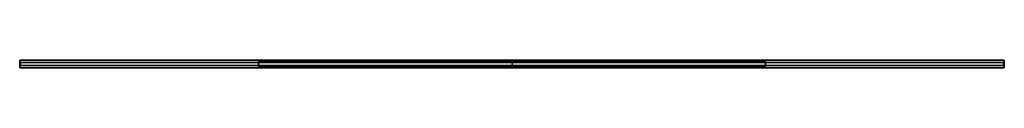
# Model space of a CAD drawing. Header units: millimetres. Extents: x -2050 to 2050, y -17 to 16.
import ezdxf

# ---------------------------------------------------------------- set-up
doc = ezdxf.new("R2010")
doc.units = ezdxf.units.MM
doc.header["$LTSCALE"] = 10
for name, color, linetype in [('--Tuebl1_BESCH_sich_laufhor_hilf', 1, 'Continuous'), ('--Tuebl1_BESCH_sich_laufhor_hilf_wnz', 1, 'Continuous'), ('--Tuebl2_BESCH_sich_laufhor_hilf', 1, 'Continuous'), ('--Tuebl2_BESCH_sich_laufhor_hilf_wnz', 1, 'Continuous'), ('3DD-cke-_BESCH_sich_laufhor_hilf', 1, 'Continuous'), ('3DD-cke-_BESCH_sich_laufhor_hilf_wnz', 1, 'Continuous')]:
    doc.layers.add(name, color=color, linetype=linetype)

msp = doc.modelspace()

# ---------------------------------------------------------------- linework, layer by layer
at = {"layer": '--Tuebl1_BESCH_sich_laufhor_hilf_wnz'}
msp.add_polyline3d([(0, -11, 24), (0, -11, 24), (0, -11, 24), (0, -11, 24), (0, -11, 24), (0, -11, 24), (0, 11, 24), (0, 11, 6), (0, -11, 6), (0, 11, 6), (-1055, 11, 6), (-1055, -11, 6), (-1055, 11, 6), (-1055, 11, 24), (-1055, -11, 24), (-1055, 11, 24), (0, 11, 24), (0, -11, 24), (0, -11, 6), (-1055, -11, 6), (-1055, -11, 24), (0, -11, 24)], dxfattribs=at)
at = {"layer": '--Tuebl2_BESCH_sich_laufhor_hilf_wnz'}
msp.add_polyline3d([(0, 11, 24), (0, 11, 24), (0, 11, 24), (0, 11, 24), (0, 11, 24), (0, 11, 24), (0, -11, 24), (0, -11, 6), (0, 11, 6), (0, -11, 6), (1055, -11, 6), (1055, 11, 6), (1055, -11, 6), (1055, -11, 24), (1055, 11, 24), (1055, -11, 24), (0, -11, 24), (0, 11, 24), (0, 11, 6), (1055, 11, 6), (1055, 11, 24), (0, 11, 24)], dxfattribs=at)
at = {"layer": '3DD-cke-_BESCH_sich_laufhor_hilf_wnz'}
for points in [[(2050, -16.5, 2368), (2050, -16.5, 2368), (2050, -16.5, 2368), (2050, -16.5, 2368), (2050, -16.5, 2368), (2050, -16.5, 2368), (2050, 16.5, 2368), (2050, 16.5, 2335), (2050, -16.5, 2335), (2050, 16.5, 2335), (-2050, 16.5, 2335), (-2050, -16.5, 2335), (-2050, 16.5, 2335), (-2050, 16.5, 2368), (-2050, -16.5, 2368), (-2050, 16.5, 2368), (2050, 16.5, 2368), (2050, -16.5, 2368), (2050, -16.5, 2335), (-2050, -16.5, 2335), (-2050, -16.5, 2368), (2050, -16.5, 2368)], [(2046.5, -6.5, 2322.5), (2046.5, -6.5, 2322.5), (2046.5, -6.5, 2322.5), (2046.5, -6.5, 2322.5), (2046.5, -6.5, 2322.5), (2046.5, -6.5, 2322.5), (2046.5, 6.5, 2322.5), (2046.5, 6.5, 2320.5), (2046.5, -6.5, 2320.5), (2046.5, 6.5, 2320.5), (-2046.5, 6.5, 2320.5), (-2046.5, -6.5, 2320.5), (-2046.5, 6.5, 2320.5), (-2046.5, 6.5, 2322.5), (-2046.5, -6.5, 2322.5), (-2046.5, 6.5, 2322.5), (2046.5, 6.5, 2322.5), (2046.5, -6.5, 2322.5), (2046.5, -6.5, 2320.5), (-2046.5, -6.5, 2320.5), (-2046.5, -6.5, 2322.5), (2046.5, -6.5, 2322.5)]]:
    msp.add_polyline3d(points, dxfattribs=at)

# ---------------------------------------------------------------- meshes
at = {"layer": '--Tuebl1_BESCH_sich_laufhor_hilf'}
mesh = msp.add_polymesh((6, 3), dxfattribs=at)
for k, corner in enumerate([(-1055, -11, 24), (-1055, 11, 24), (-1055, 11, 24), (0, -11, 24), (0, 11, 24), (0, 11, 24), (0, -11, 6), (0, 11, 6), (0, 11, 24), (-1055, -11, 6), (-1055, 11, 6), (-1055, 11, 24), (-1055, -11, 6), (-1055, -11, 6), (-1055, -11, 24), (0, -11, 6), (0, -11, 6), (0, -11, 24)]):
    mesh.set_mesh_vertex(divmod(k, 3), corner)
at = {"layer": '--Tuebl2_BESCH_sich_laufhor_hilf'}
mesh = msp.add_polymesh((6, 3), dxfattribs=at)
for k, corner in enumerate([(1055, 11, 24), (1055, -11, 24), (1055, -11, 24), (0, 11, 24), (0, -11, 24), (0, -11, 24), (0, 11, 6), (0, -11, 6), (0, -11, 24), (1055, 11, 6), (1055, -11, 6), (1055, -11, 24), (1055, 11, 6), (1055, 11, 6), (1055, 11, 24), (0, 11, 6), (0, 11, 6), (0, 11, 24)]):
    mesh.set_mesh_vertex(divmod(k, 3), corner)
at = {"layer": '3DD-cke-_BESCH_sich_laufhor_hilf'}
mesh = msp.add_polymesh((6, 3), dxfattribs=at)
for k, corner in enumerate([(-2050, -16.5, 2368), (-2050, -16.5, 2368), (-2050, 16.5, 2368), (2050, -16.5, 2368), (2050, -16.5, 2368), (2050, 16.5, 2368), (2050, -16.5, 2368), (2050, -16.5, 2335), (2050, 16.5, 2335), (-2050, -16.5, 2368), (-2050, -16.5, 2335), (-2050, 16.5, 2335), (-2050, 16.5, 2368), (-2050, 16.5, 2335), (-2050, 16.5, 2335), (2050, 16.5, 2368), (2050, 16.5, 2335), (2050, 16.5, 2335)]):
    mesh.set_mesh_vertex(divmod(k, 3), corner)
mesh = msp.add_polymesh((6, 3), dxfattribs=at)
for k, corner in enumerate([(-2046.5, -6.5, 2322.5), (-2046.5, 6.5, 2322.5), (-2046.5, 6.5, 2322.5), (2046.5, -6.5, 2322.5), (2046.5, 6.5, 2322.5), (2046.5, 6.5, 2322.5), (2046.5, -6.5, 2320.5), (2046.5, 6.5, 2320.5), (2046.5, 6.5, 2322.5), (-2046.5, -6.5, 2320.5), (-2046.5, 6.5, 2320.5), (-2046.5, 6.5, 2322.5), (-2046.5, -6.5, 2320.5), (-2046.5, -6.5, 2320.5), (-2046.5, -6.5, 2322.5), (2046.5, -6.5, 2320.5), (2046.5, -6.5, 2320.5), (2046.5, -6.5, 2322.5)]):
    mesh.set_mesh_vertex(divmod(k, 3), corner)

doc.saveas('drawing.dxf')
